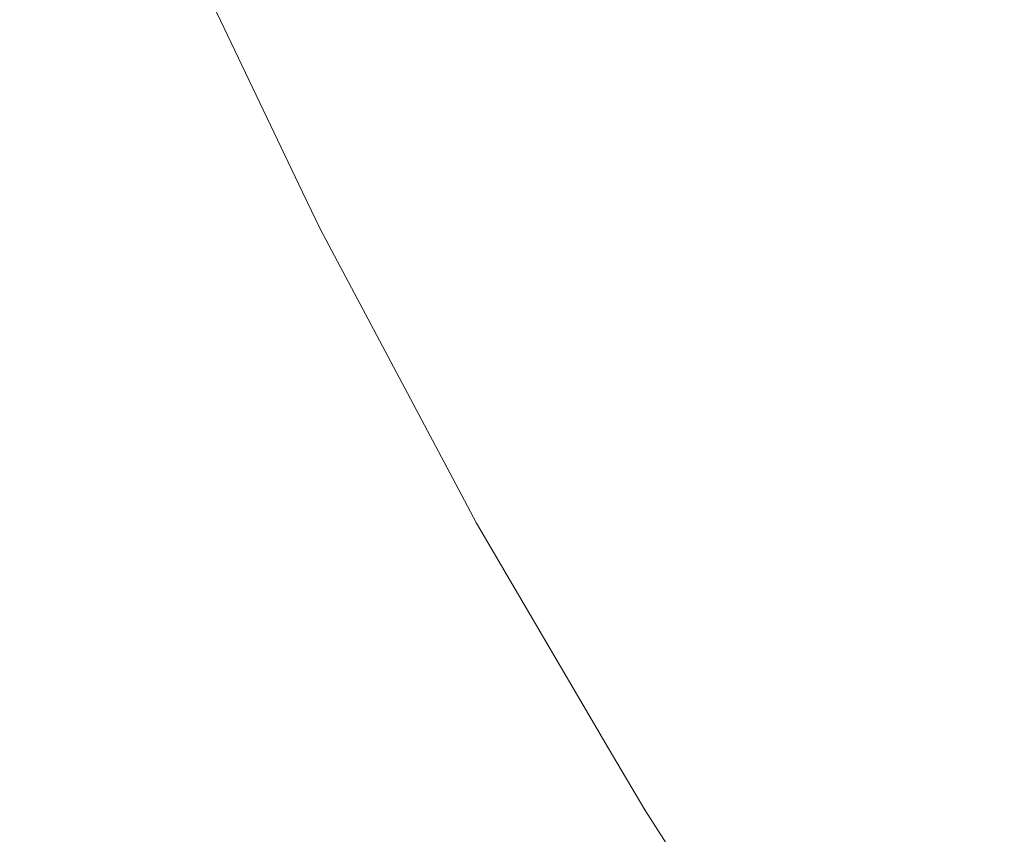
# Model space of a CAD drawing. Header units: centimetres. Extents: x -26 to 27.3, y 37.2 to 39.
# Tile 128 of 256: x -8.046 to -8.0209, y 37.5946 to 37.6154. Entities that reach past the tile are written whole.
import ezdxf

# ---------------------------------------------------------------- set-up
doc = ezdxf.new("R2010")
doc.units = ezdxf.units.CM
doc.header["$LTSCALE"] = 2.54
doc.layers.add('Lucido design-1', color=7, linetype='Continuous')

# ---------------------------------------------------------------- blocks, each defined once
blk = doc.blocks.new('Gruppo-6-1')
at = {"color": 7, "linetype": 'Continuous', "lineweight": 9}
for points in [[(-25.859734, 38.900112, -349.282667), (-25.859734, 37.300112, -349.282667), (27.240266, 37.300112, -349.282667), (27.240266, 38.900112, -349.282667)], [(-25.859734, 38.900112, -373.24943), (-25.859734, 37.300112, -373.24943), (27.240266, 37.300112, -373.24943), (27.240266, 38.900112, -373.24943)]]:
    blk.add_3dface(points, dxfattribs=at)
for points, invisible_edges in [([(-8.029242, 37.614648, -349.738739), (-8.032717, 37.621919, -349.738739), (-8.030999, 37.622695, -349.735076), (-8.027559, 37.615496, -349.735076)], 15), ([(-8.029242, 37.614648, -373.705502), (-8.032717, 37.621919, -373.705502), (-8.030999, 37.622695, -373.701839), (-8.027559, 37.615496, -373.701839)], 15), ([(-8.030789, 37.613868, -349.742473), (-8.034295, 37.621205, -349.742473), (-8.032717, 37.621919, -349.738739), (-8.029242, 37.614648, -349.738739)], 15), ([(-8.030789, 37.613868, -373.709236), (-8.034295, 37.621205, -373.709236), (-8.032717, 37.621919, -373.705502), (-8.029242, 37.614648, -373.705502)], 15), ([(-8.032195, 37.613159, -349.746272), (-8.03573, 37.620557, -349.746272), (-8.034295, 37.621205, -349.742473), (-8.030789, 37.613868, -349.742473)], 15), ([(-8.032195, 37.613159, -373.713035), (-8.03573, 37.620557, -373.713035), (-8.034295, 37.621205, -373.709236), (-8.030789, 37.613868, -373.709236)], 15), ([(-8.03346, 37.612521, -349.75013), (-8.037021, 37.619973, -349.75013), (-8.03573, 37.620557, -349.746272), (-8.032195, 37.613159, -349.746272)], 15), ([(-8.03346, 37.612521, -373.716893), (-8.037021, 37.619973, -373.716893), (-8.03573, 37.620557, -373.713035), (-8.032195, 37.613159, -373.713035)], 15), ([(-8.034582, 37.611956, -349.754038), (-8.038165, 37.619456, -349.754038), (-8.037021, 37.619973, -349.75013), (-8.03346, 37.612521, -349.75013)], 15), ([(-8.034582, 37.611956, -373.720802), (-8.038165, 37.619456, -373.720802), (-8.037021, 37.619973, -373.716893), (-8.03346, 37.612521, -373.716893)], 15), ([(-8.035558, 37.611463, -349.757992), (-8.039162, 37.619005, -349.757992), (-8.038165, 37.619456, -349.754038), (-8.034582, 37.611956, -349.754038)], 15), ([(-8.035558, 37.611463, -373.724755), (-8.039162, 37.619005, -373.724755), (-8.038165, 37.619456, -373.720802), (-8.034582, 37.611956, -373.720802)], 15), ([(-8.018097, 37.611645, -349.724578), (-8.021709, 37.618446, -349.724578), (-8.019503, 37.619558, -349.721263), (-8.01594, 37.61285, -349.721263)], 15), ([(-8.018097, 37.611645, -373.691341), (-8.021709, 37.618446, -373.691341), (-8.019503, 37.619558, -373.688027), (-8.01594, 37.61285, -373.688027)], 15), ([(-8.036388, 37.611045, -349.761983), (-8.040009, 37.618622, -349.761983), (-8.039162, 37.619005, -349.757992), (-8.035558, 37.611463, -349.757992)], 15), ([(-8.036388, 37.611045, -373.728746), (-8.040009, 37.618622, -373.728746), (-8.039162, 37.619005, -373.724755), (-8.035558, 37.611463, -373.724755)], 15), ([(-8.037071, 37.6107, -349.766006), (-8.040706, 37.618307, -349.766006), (-8.040009, 37.618622, -349.761983), (-8.036388, 37.611045, -349.761983)], 15), ([(-8.037071, 37.6107, -373.732769), (-8.040706, 37.618307, -373.732769), (-8.040009, 37.618622, -373.728746), (-8.036388, 37.611045, -373.728746)], 15), ([(-8.020131, 37.610509, -349.727989), (-8.023789, 37.617397, -349.727989), (-8.021709, 37.618446, -349.724578), (-8.018097, 37.611645, -349.724578)], 15), ([(-8.020131, 37.610509, -373.694752), (-8.023789, 37.617397, -373.694752), (-8.021709, 37.618446, -373.691341), (-8.018097, 37.611645, -373.691341)], 15), ([(-8.037606, 37.610431, -349.770053), (-8.041252, 37.618061, -349.770053), (-8.040706, 37.618307, -349.766006), (-8.037071, 37.6107, -349.766006)], 15), ([(-8.037606, 37.610431, -373.736816), (-8.041252, 37.618061, -373.736816), (-8.040706, 37.618307, -373.732769), (-8.037071, 37.6107, -373.732769)], 15), ([(-8.038229, 37.610116, -349.778192), (-8.041888, 37.617773, -349.778192), (-8.041646, 37.617883, -349.774117), (-8.037992, 37.610236, -349.774117)], 15), ([(-8.038229, 37.610116, -373.744955), (-8.041888, 37.617773, -373.744955), (-8.041646, 37.617883, -373.74088), (-8.037992, 37.610236, -373.74088)], 15), ([(-8.037992, 37.610236, -349.774117), (-8.041646, 37.617883, -349.774117), (-8.041252, 37.618061, -349.770053), (-8.037606, 37.610431, -349.770053)], 15), ([(-8.037992, 37.610236, -373.74088), (-8.041646, 37.617883, -373.74088), (-8.041252, 37.618061, -373.736816), (-8.037606, 37.610431, -373.736816)], 15), ([(-8.038762, 37.609848, -349.992612), (-8.042431, 37.617528, -349.992612), (-8.042141, 37.617659, -349.988627), (-8.038478, 37.609991, -349.988627)], 15), ([(-8.038762, 37.609848, -373.959375), (-8.042431, 37.617528, -373.959375), (-8.042141, 37.617659, -373.95539), (-8.038478, 37.609991, -373.95539)], 15), ([(-8.038478, 37.609991, -349.988627), (-8.042141, 37.617659, -349.988627), (-8.041997, 37.617724, -349.984639), (-8.038336, 37.610063, -349.984639)], 15), ([(-8.038478, 37.609991, -373.95539), (-8.042141, 37.617659, -373.95539), (-8.041997, 37.617724, -373.951402), (-8.038336, 37.610063, -373.951402)], 15), ([(-8.038336, 37.610063, -349.984639), (-8.041997, 37.617724, -349.984639), (-8.041979, 37.617732, -349.982667), (-8.038774, 37.611024, -349.982667)], 11), ([(-8.038336, 37.610063, -373.951402), (-8.041997, 37.617724, -373.951402), (-8.041979, 37.617732, -373.94943), (-8.038774, 37.611024, -373.94943)], 11), ([(-8.041979, 37.617732, -349.782667), (-8.038774, 37.611024, -349.782667), (-8.038774, 37.611024, -349.982667), (-8.041979, 37.617732, -349.982667)], 10), ([(-8.038774, 37.611024, -349.782667), (-8.041979, 37.617732, -349.782667), (-8.041978, 37.617732, -349.782122), (-8.038318, 37.610072, -349.782122)], 14), ([(-8.041979, 37.617732, -373.74943), (-8.038774, 37.611024, -373.74943), (-8.038774, 37.611024, -373.94943), (-8.041979, 37.617732, -373.94943)], 10), ([(-8.038774, 37.611024, -373.74943), (-8.041979, 37.617732, -373.74943), (-8.041978, 37.617732, -373.748885), (-8.038318, 37.610072, -373.748885)], 14), ([(-8.038318, 37.610072, -349.782122), (-8.041978, 37.617732, -349.782122), (-8.041888, 37.617773, -349.778192), (-8.038229, 37.610116, -349.778192)], 15), ([(-8.038318, 37.610072, -373.748885), (-8.041978, 37.617732, -373.748885), (-8.041888, 37.617773, -373.744955), (-8.038229, 37.610116, -373.744955)], 15), ([(-8.039188, 37.609633, -349.996586), (-8.042866, 37.617331, -349.996586), (-8.042431, 37.617528, -349.992612), (-8.038762, 37.609848, -349.992612)], 15), ([(-8.039188, 37.609633, -373.963349), (-8.042866, 37.617331, -373.963349), (-8.042431, 37.617528, -373.959375), (-8.038762, 37.609848, -373.959375)], 15), ([(-8.022038, 37.609443, -349.731491), (-8.02574, 37.616413, -349.731491), (-8.023789, 37.617397, -349.727989), (-8.020131, 37.610509, -349.727989)], 15), ([(-8.022038, 37.609443, -373.698254), (-8.02574, 37.616413, -373.698254), (-8.023789, 37.617397, -373.694752), (-8.020131, 37.610509, -373.694752)], 15), ([(-8.039757, 37.609346, -350.000543), (-8.043447, 37.617068, -350.000543), (-8.042866, 37.617331, -349.996586), (-8.039188, 37.609633, -349.996586)], 15), ([(-8.039757, 37.609346, -373.967306), (-8.043447, 37.617068, -373.967306), (-8.042866, 37.617331, -373.963349), (-8.039188, 37.609633, -373.963349)], 15), ([(-8.040468, 37.608987, -350.004477), (-8.044173, 37.61674, -350.004477), (-8.043447, 37.617068, -350.000543), (-8.039757, 37.609346, -350.000543)], 15), ([(-8.040468, 37.608987, -373.97124), (-8.044173, 37.61674, -373.97124), (-8.043447, 37.617068, -373.967306), (-8.039757, 37.609346, -373.967306)], 15), ([(-8.041321, 37.608557, -350.00838), (-8.045043, 37.616347, -350.00838), (-8.044173, 37.61674, -350.004477), (-8.040468, 37.608987, -350.004477)], 15), ([(-8.041321, 37.608557, -373.975143), (-8.045043, 37.616347, -373.975143), (-8.044173, 37.61674, -373.97124), (-8.040468, 37.608987, -373.97124)], 15), ([(-8.023816, 37.60845, -349.735076), (-8.027559, 37.615496, -349.735076), (-8.02574, 37.616413, -349.731491), (-8.022038, 37.609443, -349.731491)], 15), ([(-8.023816, 37.60845, -373.701839), (-8.027559, 37.615496, -373.701839), (-8.02574, 37.616413, -373.698254), (-8.022038, 37.609443, -373.698254)], 15), ([(-8.042315, 37.608057, -350.012247), (-8.046057, 37.615888, -350.012247), (-8.045043, 37.616347, -350.00838), (-8.041321, 37.608557, -350.00838)], 15), ([(-8.042315, 37.608057, -373.97901), (-8.046057, 37.615888, -373.97901), (-8.045043, 37.616347, -373.975143), (-8.041321, 37.608557, -373.975143)], 15), ([(-8.043448, 37.607485, -350.01607), (-8.047213, 37.615366, -350.01607), (-8.046057, 37.615888, -350.012247), (-8.042315, 37.608057, -350.012247)], 15), ([(-8.043448, 37.607485, -373.982833), (-8.047213, 37.615366, -373.982833), (-8.046057, 37.615888, -373.97901), (-8.042315, 37.608057, -373.97901)], 15), ([(-8.044719, 37.606844, -350.019843), (-8.048511, 37.61478, -350.019843), (-8.047213, 37.615366, -350.01607), (-8.043448, 37.607485, -350.01607)], 15), ([(-8.044719, 37.606844, -373.986606), (-8.048511, 37.61478, -373.986606), (-8.047213, 37.615366, -373.982833), (-8.043448, 37.607485, -373.982833)], 15), ([(-8.025462, 37.60753, -349.738739), (-8.029242, 37.614648, -349.738739), (-8.027559, 37.615496, -349.735076), (-8.023816, 37.60845, -349.735076)], 15), ([(-8.025462, 37.60753, -373.705502), (-8.029242, 37.614648, -373.705502), (-8.027559, 37.615496, -373.701839), (-8.023816, 37.60845, -373.701839)], 15), ([(-8.046126, 37.606135, -350.02356), (-8.049947, 37.61413, -350.02356), (-8.048511, 37.61478, -350.019843), (-8.044719, 37.606844, -350.019843)], 15), ([(-8.046126, 37.606135, -373.990324), (-8.049947, 37.61413, -373.990324), (-8.048511, 37.61478, -373.986606), (-8.044719, 37.606844, -373.986606)], 15), ([(-8.026974, 37.606686, -349.742473), (-8.030789, 37.613868, -349.742473), (-8.029242, 37.614648, -349.738739), (-8.025462, 37.60753, -349.738739)], 15), ([(-8.026974, 37.606686, -373.709236), (-8.030789, 37.613868, -373.709236), (-8.029242, 37.614648, -373.705502), (-8.025462, 37.60753, -373.705502)], 15), ([(-8.02835, 37.605918, -349.746272), (-8.032195, 37.613159, -349.746272), (-8.030789, 37.613868, -349.742473), (-8.026974, 37.606686, -349.742473)], 15), ([(-8.02835, 37.605918, -373.713035), (-8.032195, 37.613159, -373.713035), (-8.030789, 37.613868, -373.709236), (-8.026974, 37.606686, -373.709236)], 15), ([(-8.029586, 37.605227, -349.75013), (-8.03346, 37.612521, -349.75013), (-8.032195, 37.613159, -349.746272), (-8.02835, 37.605918, -349.746272)], 15), ([(-8.029586, 37.605227, -373.716893), (-8.03346, 37.612521, -373.716893), (-8.032195, 37.613159, -373.713035), (-8.02835, 37.605918, -373.713035)], 15), ([(-8.030683, 37.604614, -349.754038), (-8.034582, 37.611956, -349.754038), (-8.03346, 37.612521, -349.75013), (-8.029586, 37.605227, -349.75013)], 15), ([(-8.030683, 37.604614, -373.720802), (-8.034582, 37.611956, -373.720802), (-8.03346, 37.612521, -373.716893), (-8.029586, 37.605227, -373.716893)], 15), ([(-8.031637, 37.604081, -349.757992), (-8.035558, 37.611463, -349.757992), (-8.034582, 37.611956, -349.754038), (-8.030683, 37.604614, -349.754038)], 15), ([(-8.031637, 37.604081, -373.724755), (-8.035558, 37.611463, -373.724755), (-8.034582, 37.611956, -373.720802), (-8.030683, 37.604614, -373.720802)], 15), ([(-8.032449, 37.603628, -349.761983), (-8.036388, 37.611045, -349.761983), (-8.035558, 37.611463, -349.757992), (-8.031637, 37.604081, -349.757992)], 15), ([(-8.032449, 37.603628, -373.728746), (-8.036388, 37.611045, -373.728746), (-8.035558, 37.611463, -373.724755), (-8.031637, 37.604081, -373.724755)], 15), ([(-8.038774, 37.611024, -349.982667), (-8.038319, 37.610071, -349.982667), (-8.038336, 37.610063, -349.984639)], 10), ([(-8.038319, 37.610071, -349.982667), (-8.038774, 37.611024, -349.982667), (-8.038774, 37.611024, -349.782667), (-8.038319, 37.610071, -349.782667)], 10), ([(-8.038318, 37.610072, -349.782122), (-8.038319, 37.610071, -349.782667), (-8.038774, 37.611024, -349.782667)], 9), ([(-8.038774, 37.611024, -373.94943), (-8.038319, 37.610071, -373.94943), (-8.038336, 37.610063, -373.951402)], 10), ([(-8.038319, 37.610071, -373.94943), (-8.038774, 37.611024, -373.94943), (-8.038774, 37.611024, -373.74943), (-8.038319, 37.610071, -373.74943)], 10), ([(-8.038318, 37.610072, -373.748885), (-8.038319, 37.610071, -373.74943), (-8.038774, 37.611024, -373.74943)], 9), ([(-8.033116, 37.603255, -349.766006), (-8.037071, 37.6107, -349.766006), (-8.036388, 37.611045, -349.761983), (-8.032449, 37.603628, -349.761983)], 15), ([(-8.033116, 37.603255, -373.732769), (-8.037071, 37.6107, -373.732769), (-8.036388, 37.611045, -373.728746), (-8.032449, 37.603628, -373.728746)], 15), ([(-8.033639, 37.602963, -349.770053), (-8.037606, 37.610431, -349.770053), (-8.037071, 37.6107, -349.766006), (-8.033116, 37.603255, -349.766006)], 15), ([(-8.033639, 37.602963, -373.736816), (-8.037606, 37.610431, -373.736816), (-8.037071, 37.6107, -373.732769), (-8.033116, 37.603255, -373.732769)], 15), ([(-8.034017, 37.602752, -349.774117), (-8.037992, 37.610236, -349.774117), (-8.037606, 37.610431, -349.770053), (-8.033639, 37.602963, -349.770053)], 15), ([(-8.034017, 37.602752, -373.74088), (-8.037992, 37.610236, -373.74088), (-8.037606, 37.610431, -373.736816), (-8.033639, 37.602963, -373.736816)], 15), ([(-8.018044, 37.602637, -349.731491), (-8.022038, 37.609443, -349.731491), (-8.020131, 37.610509, -349.727989), (-8.016183, 37.603782, -349.727989)], 15), ([(-8.018044, 37.602637, -373.698254), (-8.022038, 37.609443, -373.698254), (-8.020131, 37.610509, -373.694752), (-8.016183, 37.603782, -373.694752)], 15), ([(-8.034354, 37.602564, -349.984639), (-8.038336, 37.610063, -349.984639), (-8.038319, 37.610071, -349.982667), (-8.035018, 37.603856, -349.982667)], 11), ([(-8.034354, 37.602564, -373.951402), (-8.038336, 37.610063, -373.951402), (-8.038319, 37.610071, -373.94943), (-8.035018, 37.603856, -373.94943)], 11), ([(-8.035018, 37.603856, -349.782667), (-8.038319, 37.610071, -349.782667), (-8.038318, 37.610072, -349.782122), (-8.034335, 37.602574, -349.782122)], 14), ([(-8.035018, 37.603856, -373.74943), (-8.038319, 37.610071, -373.74943), (-8.038318, 37.610072, -373.748885), (-8.034335, 37.602574, -373.748885)], 14), ([(-8.038319, 37.610071, -349.782667), (-8.035018, 37.603856, -349.782667), (-8.035018, 37.603856, -349.982667), (-8.038319, 37.610071, -349.982667)], 10), ([(-8.038319, 37.610071, -373.74943), (-8.035018, 37.603856, -373.74943), (-8.035018, 37.603856, -373.94943), (-8.038319, 37.610071, -373.94943)], 10), ([(-8.034335, 37.602574, -349.782122), (-8.038318, 37.610072, -349.782122), (-8.038229, 37.610116, -349.778192), (-8.034249, 37.602622, -349.778192)], 15), ([(-8.034335, 37.602574, -373.748885), (-8.038318, 37.610072, -373.748885), (-8.038229, 37.610116, -373.744955), (-8.034249, 37.602622, -373.744955)], 15), ([(-8.034249, 37.602622, -349.778192), (-8.038229, 37.610116, -349.778192), (-8.037992, 37.610236, -349.774117), (-8.034017, 37.602752, -349.774117)], 15), ([(-8.034249, 37.602622, -373.744955), (-8.038229, 37.610116, -373.744955), (-8.037992, 37.610236, -373.74088), (-8.034017, 37.602752, -373.74088)], 15), ([(-8.035186, 37.602098, -349.996586), (-8.039188, 37.609633, -349.996586), (-8.038762, 37.609848, -349.992612), (-8.034769, 37.602331, -349.992612)], 15), ([(-8.035186, 37.602098, -373.963349), (-8.039188, 37.609633, -373.963349), (-8.038762, 37.609848, -373.959375), (-8.034769, 37.602331, -373.959375)], 15), ([(-8.034769, 37.602331, -349.992612), (-8.038762, 37.609848, -349.992612), (-8.038478, 37.609991, -349.988627), (-8.034492, 37.602486, -349.988627)], 15), ([(-8.034769, 37.602331, -373.959375), (-8.038762, 37.609848, -373.959375), (-8.038478, 37.609991, -373.95539), (-8.034492, 37.602486, -373.95539)], 15), ([(-8.034492, 37.602486, -349.988627), (-8.038478, 37.609991, -349.988627), (-8.038336, 37.610063, -349.984639), (-8.034354, 37.602564, -349.984639)], 15), ([(-8.034492, 37.602486, -373.95539), (-8.038478, 37.609991, -373.95539), (-8.038336, 37.610063, -373.951402), (-8.034354, 37.602564, -373.951402)], 15), ([(-8.035743, 37.601787, -350.000543), (-8.039757, 37.609346, -350.000543), (-8.039188, 37.609633, -349.996586), (-8.035186, 37.602098, -349.996586)], 15), ([(-8.035743, 37.601787, -373.967306), (-8.039757, 37.609346, -373.967306), (-8.039188, 37.609633, -373.963349), (-8.035186, 37.602098, -373.963349)], 15), ([(-8.036438, 37.601399, -350.004477), (-8.040468, 37.608987, -350.004477), (-8.039757, 37.609346, -350.000543), (-8.035743, 37.601787, -350.000543)], 15), ([(-8.036438, 37.601399, -373.97124), (-8.040468, 37.608987, -373.97124), (-8.039757, 37.609346, -373.967306), (-8.035743, 37.601787, -373.967306)], 15), ([(-8.019778, 37.601569, -349.735076), (-8.023816, 37.60845, -349.735076), (-8.022038, 37.609443, -349.731491), (-8.018044, 37.602637, -349.731491)], 15), ([(-8.019778, 37.601569, -373.701839), (-8.023816, 37.60845, -373.701839), (-8.022038, 37.609443, -373.698254), (-8.018044, 37.602637, -373.698254)], 15), ([(-8.037272, 37.600933, -350.00838), (-8.041321, 37.608557, -350.00838), (-8.040468, 37.608987, -350.004477), (-8.036438, 37.601399, -350.004477)], 15), ([(-8.037272, 37.600933, -373.975143), (-8.041321, 37.608557, -373.975143), (-8.040468, 37.608987, -373.97124), (-8.036438, 37.601399, -373.97124)], 15), ([(-8.038243, 37.600391, -350.012247), (-8.042315, 37.608057, -350.012247), (-8.041321, 37.608557, -350.00838), (-8.037272, 37.600933, -350.00838)], 15), ([(-8.038243, 37.600391, -373.97901), (-8.042315, 37.608057, -373.97901), (-8.041321, 37.608557, -373.975143), (-8.037272, 37.600933, -373.975143)], 15), ([(-8.021384, 37.60058, -349.738739), (-8.025462, 37.60753, -349.738739), (-8.023816, 37.60845, -349.735076), (-8.019778, 37.601569, -349.735076)], 15), ([(-8.021384, 37.60058, -373.705502), (-8.025462, 37.60753, -373.705502), (-8.023816, 37.60845, -373.701839), (-8.019778, 37.601569, -373.701839)], 15), ([(-8.039351, 37.599772, -350.01607), (-8.043448, 37.607485, -350.01607), (-8.042315, 37.608057, -350.012247), (-8.038243, 37.600391, -350.012247)], 15), ([(-8.039351, 37.599772, -373.982833), (-8.043448, 37.607485, -373.982833), (-8.042315, 37.608057, -373.97901), (-8.038243, 37.600391, -373.97901)], 15), ([(-8.040594, 37.599078, -350.019843), (-8.044719, 37.606844, -350.019843), (-8.043448, 37.607485, -350.01607), (-8.039351, 37.599772, -350.01607)], 15), ([(-8.040594, 37.599078, -373.986606), (-8.044719, 37.606844, -373.986606), (-8.043448, 37.607485, -373.982833), (-8.039351, 37.599772, -373.982833)], 15), ([(-8.022858, 37.599672, -349.742473), (-8.026974, 37.606686, -349.742473), (-8.025462, 37.60753, -349.738739), (-8.021384, 37.60058, -349.738739)], 15), ([(-8.022858, 37.599672, -373.709236), (-8.026974, 37.606686, -373.709236), (-8.025462, 37.60753, -373.705502), (-8.021384, 37.60058, -373.705502)], 15), ([(-8.04197, 37.598309, -350.02356), (-8.046126, 37.606135, -350.02356), (-8.044719, 37.606844, -350.019843), (-8.040594, 37.599078, -350.019843)], 15), ([(-8.04197, 37.598309, -373.990324), (-8.046126, 37.606135, -373.990324), (-8.044719, 37.606844, -373.986606), (-8.040594, 37.599078, -373.986606)], 15), ([(-8.0242, 37.598846, -349.746272), (-8.02835, 37.605918, -349.746272), (-8.026974, 37.606686, -349.742473), (-8.022858, 37.599672, -349.742473)], 15), ([(-8.0242, 37.598846, -373.713035), (-8.02835, 37.605918, -373.713035), (-8.026974, 37.606686, -373.709236), (-8.022858, 37.599672, -373.709236)], 15), ([(-8.043478, 37.597466, -350.027215), (-8.047669, 37.605357, -350.027215), (-8.046126, 37.606135, -350.02356), (-8.04197, 37.598309, -350.02356)], 15), ([(-8.043478, 37.597466, -373.993978), (-8.047669, 37.605357, -373.993978), (-8.046126, 37.606135, -373.990324), (-8.04197, 37.598309, -373.990324)], 15), ([(-8.025406, 37.598103, -349.75013), (-8.029586, 37.605227, -349.75013), (-8.02835, 37.605918, -349.746272), (-8.0242, 37.598846, -349.746272)], 15), ([(-8.025406, 37.598103, -373.716893), (-8.029586, 37.605227, -373.716893), (-8.02835, 37.605918, -373.713035), (-8.0242, 37.598846, -373.713035)], 15), ([(-8.045115, 37.596552, -350.030801), (-8.049343, 37.604513, -350.030801), (-8.047669, 37.605357, -350.027215), (-8.043478, 37.597466, -350.027215)], 15), ([(-8.045115, 37.596552, -373.997564), (-8.049343, 37.604513, -373.997564), (-8.047669, 37.605357, -373.993978), (-8.043478, 37.597466, -373.993978)], 15), ([(-8.026475, 37.597445, -349.754038), (-8.030683, 37.604614, -349.754038), (-8.029586, 37.605227, -349.75013), (-8.025406, 37.598103, -349.75013)], 15), ([(-8.026475, 37.597445, -373.720802), (-8.030683, 37.604614, -373.720802), (-8.029586, 37.605227, -373.716893), (-8.025406, 37.598103, -373.716893)], 15), ([(-8.027407, 37.596872, -349.757992), (-8.031637, 37.604081, -349.757992), (-8.030683, 37.604614, -349.754038), (-8.026475, 37.597445, -349.754038)], 15), ([(-8.027407, 37.596872, -373.724755), (-8.031637, 37.604081, -373.724755), (-8.030683, 37.604614, -373.720802), (-8.026475, 37.597445, -373.720802)], 15), ([(-8.04688, 37.595566, -350.034311), (-8.051148, 37.603603, -350.034311), (-8.049343, 37.604513, -350.030801), (-8.045115, 37.596552, -350.030801)], 15), ([(-8.04688, 37.595566, -374.001074), (-8.051148, 37.603603, -374.001074), (-8.049343, 37.604513, -373.997564), (-8.045115, 37.596552, -373.997564)], 15), ([(-8.028198, 37.596384, -349.761983), (-8.032449, 37.603628, -349.761983), (-8.031637, 37.604081, -349.757992), (-8.027407, 37.596872, -349.757992)], 15), ([(-8.028198, 37.596384, -373.728746), (-8.032449, 37.603628, -373.728746), (-8.031637, 37.604081, -373.724755), (-8.027407, 37.596872, -373.724755)], 15), ([(-8.035018, 37.603856, -349.982667), (-8.034337, 37.602573, -349.982667), (-8.034354, 37.602564, -349.984639)], 10), ([(-8.034337, 37.602573, -349.982667), (-8.035018, 37.603856, -349.982667), (-8.035018, 37.603856, -349.782667), (-8.034337, 37.602573, -349.782667)], 10), ([(-8.034335, 37.602574, -349.782122), (-8.034337, 37.602573, -349.782667), (-8.035018, 37.603856, -349.782667)], 9), ([(-8.035018, 37.603856, -373.94943), (-8.034337, 37.602573, -373.94943), (-8.034354, 37.602564, -373.951402)], 10), ([(-8.034337, 37.602573, -373.94943), (-8.035018, 37.603856, -373.94943), (-8.035018, 37.603856, -373.74943), (-8.034337, 37.602573, -373.74943)], 10), ([(-8.034335, 37.602574, -373.748885), (-8.034337, 37.602573, -373.74943), (-8.035018, 37.603856, -373.74943)], 9), ([(-8.028849, 37.595983, -349.766006), (-8.033116, 37.603255, -349.766006), (-8.032449, 37.603628, -349.761983), (-8.028198, 37.596384, -349.761983)], 15), ([(-8.028849, 37.595983, -373.732769), (-8.033116, 37.603255, -373.732769), (-8.032449, 37.603628, -373.728746), (-8.028198, 37.596384, -373.728746)], 15), ([(-8.029359, 37.595669, -349.770053), (-8.033639, 37.602963, -349.770053), (-8.033116, 37.603255, -349.766006), (-8.028849, 37.595983, -349.766006)], 15), ([(-8.029359, 37.595669, -373.736816), (-8.033639, 37.602963, -373.736816), (-8.033116, 37.603255, -373.732769), (-8.028849, 37.595983, -373.732769)], 15), ([(-8.029728, 37.595443, -349.774117), (-8.034017, 37.602752, -349.774117), (-8.033639, 37.602963, -349.770053), (-8.029359, 37.595669, -349.770053)], 15), ([(-8.029728, 37.595443, -373.74088), (-8.034017, 37.602752, -373.74088), (-8.033639, 37.602963, -373.736816), (-8.029359, 37.595669, -373.736816)], 15), ([(-8.030191, 37.595157, -349.988627), (-8.034492, 37.602486, -349.988627), (-8.034354, 37.602564, -349.984639), (-8.030056, 37.59524, -349.984639)], 15), ([(-8.030191, 37.595157, -373.95539), (-8.034492, 37.602486, -373.95539), (-8.034354, 37.602564, -373.951402), (-8.030056, 37.59524, -373.951402)], 15), ([(-8.030056, 37.59524, -349.984639), (-8.034354, 37.602564, -349.984639), (-8.034337, 37.602573, -349.982667), (-8.030971, 37.596838, -349.982667)], 11), ([(-8.030056, 37.59524, -373.951402), (-8.034354, 37.602564, -373.951402), (-8.034337, 37.602573, -373.94943), (-8.030971, 37.596838, -373.94943)], 11), ([(-8.030971, 37.596838, -349.782667), (-8.034337, 37.602573, -349.782667), (-8.034335, 37.602574, -349.782122), (-8.030038, 37.595251, -349.782122)], 14), ([(-8.030971, 37.596838, -373.74943), (-8.034337, 37.602573, -373.74943), (-8.034335, 37.602574, -373.748885), (-8.030038, 37.595251, -373.748885)], 14), ([(-8.034337, 37.602573, -349.782667), (-8.030971, 37.596838, -349.782667), (-8.030971, 37.596838, -349.982667), (-8.034337, 37.602573, -349.982667)], 10), ([(-8.034337, 37.602573, -373.74943), (-8.030971, 37.596838, -373.74943), (-8.030971, 37.596838, -373.94943), (-8.034337, 37.602573, -373.94943)], 10), ([(-8.030038, 37.595251, -349.782122), (-8.034335, 37.602574, -349.782122), (-8.034249, 37.602622, -349.778192), (-8.029954, 37.595303, -349.778192)], 15), ([(-8.030038, 37.595251, -373.748885), (-8.034335, 37.602574, -373.748885), (-8.034249, 37.602622, -373.744955), (-8.029954, 37.595303, -373.744955)], 15), ([(-8.029954, 37.595303, -349.778192), (-8.034249, 37.602622, -349.778192), (-8.034017, 37.602752, -349.774117), (-8.029728, 37.595443, -349.774117)], 15), ([(-8.029954, 37.595303, -373.744955), (-8.034249, 37.602622, -373.744955), (-8.034017, 37.602752, -373.74088), (-8.029728, 37.595443, -373.74088)], 15), ([(-8.030868, 37.59474, -349.996586), (-8.035186, 37.602098, -349.996586), (-8.034769, 37.602331, -349.992612), (-8.030462, 37.594991, -349.992612)], 15), ([(-8.030868, 37.59474, -373.963349), (-8.035186, 37.602098, -373.963349), (-8.034769, 37.602331, -373.959375), (-8.030462, 37.594991, -373.959375)], 15), ([(-8.030462, 37.594991, -349.992612), (-8.034769, 37.602331, -349.992612), (-8.034492, 37.602486, -349.988627), (-8.030191, 37.595157, -349.988627)], 15), ([(-8.030462, 37.594991, -373.959375), (-8.034769, 37.602331, -373.959375), (-8.034492, 37.602486, -373.95539), (-8.030191, 37.595157, -373.95539)], 15), ([(-8.031411, 37.594406, -350.000543), (-8.035743, 37.601787, -350.000543), (-8.035186, 37.602098, -349.996586), (-8.030868, 37.59474, -349.996586)], 15), ([(-8.031411, 37.594406, -373.967306), (-8.035743, 37.601787, -373.967306), (-8.035186, 37.602098, -373.963349), (-8.030868, 37.59474, -373.963349)], 15), ([(-8.032089, 37.593988, -350.004477), (-8.036438, 37.601399, -350.004477), (-8.035743, 37.601787, -350.000543), (-8.031411, 37.594406, -350.000543)], 15), ([(-8.032089, 37.593988, -373.97124), (-8.036438, 37.601399, -373.97124), (-8.035743, 37.601787, -373.967306), (-8.031411, 37.594406, -373.967306)], 15), ([(-8.017014, 37.593809, -349.738739), (-8.021384, 37.60058, -349.738739), (-8.019778, 37.601569, -349.735076), (-8.015452, 37.594865, -349.735076)], 15), ([(-8.017014, 37.593809, -373.705502), (-8.021384, 37.60058, -373.705502), (-8.019778, 37.601569, -373.701839), (-8.015452, 37.594865, -373.701839)], 15), ([(-8.032903, 37.593488, -350.00838), (-8.037272, 37.600933, -350.00838), (-8.036438, 37.601399, -350.004477), (-8.032089, 37.593988, -350.004477)], 15), ([(-8.032903, 37.593488, -373.975143), (-8.037272, 37.600933, -373.975143), (-8.036438, 37.601399, -373.97124), (-8.032089, 37.593988, -373.97124)], 15), ([(-8.03385, 37.592904, -350.012247), (-8.038243, 37.600391, -350.012247), (-8.037272, 37.600933, -350.00838), (-8.032903, 37.593488, -350.00838)], 15), ([(-8.03385, 37.592904, -373.97901), (-8.038243, 37.600391, -373.97901), (-8.037272, 37.600933, -373.975143), (-8.032903, 37.593488, -373.975143)], 15), ([(-8.018449, 37.592839, -349.742473), (-8.022858, 37.599672, -349.742473), (-8.021384, 37.60058, -349.738739), (-8.017014, 37.593809, -349.738739)], 15), ([(-8.018449, 37.592839, -373.709236), (-8.022858, 37.599672, -373.709236), (-8.021384, 37.60058, -373.705502), (-8.017014, 37.593809, -373.705502)], 15), ([(-8.034931, 37.592239, -350.01607), (-8.039351, 37.599772, -350.01607), (-8.038243, 37.600391, -350.012247), (-8.03385, 37.592904, -350.012247)], 15), ([(-8.034931, 37.592239, -373.982833), (-8.039351, 37.599772, -373.982833), (-8.038243, 37.600391, -373.97901), (-8.03385, 37.592904, -373.97901)], 15), ([(-8.036143, 37.591493, -350.019843), (-8.040594, 37.599078, -350.019843), (-8.039351, 37.599772, -350.01607), (-8.034931, 37.592239, -350.01607)], 15), ([(-8.036143, 37.591493, -373.986606), (-8.040594, 37.599078, -373.986606), (-8.039351, 37.599772, -373.982833), (-8.034931, 37.592239, -373.982833)], 15), ([(-8.019754, 37.591957, -349.746272), (-8.0242, 37.598846, -349.746272), (-8.022858, 37.599672, -349.742473), (-8.018449, 37.592839, -349.742473)], 15), ([(-8.019754, 37.591957, -373.713035), (-8.0242, 37.598846, -373.713035), (-8.022858, 37.599672, -373.709236), (-8.018449, 37.592839, -373.709236)], 15), ([(-8.037485, 37.590666, -350.02356), (-8.04197, 37.598309, -350.02356), (-8.040594, 37.599078, -350.019843), (-8.036143, 37.591493, -350.019843)], 15), ([(-8.037485, 37.590666, -373.990324), (-8.04197, 37.598309, -373.990324), (-8.040594, 37.599078, -373.986606), (-8.036143, 37.591493, -373.986606)], 15), ([(-8.020927, 37.591164, -349.75013), (-8.025406, 37.598103, -349.75013), (-8.0242, 37.598846, -349.746272), (-8.019754, 37.591957, -349.746272)], 15), ([(-8.020927, 37.591164, -373.716893), (-8.025406, 37.598103, -373.716893), (-8.0242, 37.598846, -373.713035), (-8.019754, 37.591957, -373.713035)], 15), ([(-8.038956, 37.589761, -350.027215), (-8.043478, 37.597466, -350.027215), (-8.04197, 37.598309, -350.02356), (-8.037485, 37.590666, -350.02356)], 15), ([(-8.038956, 37.589761, -373.993978), (-8.043478, 37.597466, -373.993978), (-8.04197, 37.598309, -373.990324), (-8.037485, 37.590666, -373.990324)], 15), ([(-8.021968, 37.590461, -349.754038), (-8.026475, 37.597445, -349.754038), (-8.025406, 37.598103, -349.75013), (-8.020927, 37.591164, -349.75013)], 15), ([(-8.021968, 37.590461, -373.720802), (-8.026475, 37.597445, -373.720802), (-8.025406, 37.598103, -373.716893), (-8.020927, 37.591164, -373.716893)], 15), ([(-8.040553, 37.588777, -350.030801), (-8.045115, 37.596552, -350.030801), (-8.043478, 37.597466, -350.027215), (-8.038956, 37.589761, -350.027215)], 15), ([(-8.040553, 37.588777, -373.997564), (-8.045115, 37.596552, -373.997564), (-8.043478, 37.597466, -373.993978), (-8.038956, 37.589761, -373.993978)], 15), ([(-8.022874, 37.589848, -349.757992), (-8.027407, 37.596872, -349.757992), (-8.026475, 37.597445, -349.754038), (-8.021968, 37.590461, -349.754038)], 15), ([(-8.022874, 37.589848, -373.724755), (-8.027407, 37.596872, -373.724755), (-8.026475, 37.597445, -373.720802), (-8.021968, 37.590461, -373.720802)], 15), ([(-8.030971, 37.596838, -349.982667), (-8.03004, 37.595251, -349.982667), (-8.030056, 37.59524, -349.984639)], 10), ([(-8.03004, 37.595251, -349.982667), (-8.030971, 37.596838, -349.982667), (-8.030971, 37.596838, -349.782667), (-8.03004, 37.595251, -349.782667)], 10), ([(-8.030038, 37.595251, -349.782122), (-8.03004, 37.595251, -349.782667), (-8.030971, 37.596838, -349.782667)], 9), ([(-8.030971, 37.596838, -373.94943), (-8.03004, 37.595251, -373.94943), (-8.030056, 37.59524, -373.951402)], 10), ([(-8.03004, 37.595251, -373.94943), (-8.030971, 37.596838, -373.94943), (-8.030971, 37.596838, -373.74943), (-8.03004, 37.595251, -373.74943)], 10), ([(-8.030038, 37.595251, -373.748885), (-8.03004, 37.595251, -373.74943), (-8.030971, 37.596838, -373.74943)], 9), ([(-8.023644, 37.589328, -349.761983), (-8.028198, 37.596384, -349.761983), (-8.027407, 37.596872, -349.757992), (-8.022874, 37.589848, -349.757992)], 15), ([(-8.023644, 37.589328, -373.728746), (-8.028198, 37.596384, -373.728746), (-8.027407, 37.596872, -373.724755), (-8.022874, 37.589848, -373.724755)], 15), ([(-8.042274, 37.587717, -350.034311), (-8.04688, 37.595566, -350.034311), (-8.045115, 37.596552, -350.030801), (-8.040553, 37.588777, -350.030801)], 15), ([(-8.042274, 37.587717, -374.001074), (-8.04688, 37.595566, -374.001074), (-8.045115, 37.596552, -373.997564), (-8.040553, 37.588777, -373.997564)], 15), ([(-8.024278, 37.5889, -349.766006), (-8.028849, 37.595983, -349.766006), (-8.028198, 37.596384, -349.761983), (-8.023644, 37.589328, -349.761983)], 15), ([(-8.024278, 37.5889, -373.732769), (-8.028849, 37.595983, -373.732769), (-8.028198, 37.596384, -373.728746), (-8.023644, 37.589328, -373.728746)], 15), ([(-8.024774, 37.588564, -349.770053), (-8.029359, 37.595669, -349.770053), (-8.028849, 37.595983, -349.766006), (-8.024278, 37.5889, -349.766006)], 15), ([(-8.024774, 37.588564, -373.736816), (-8.029359, 37.595669, -373.736816), (-8.028849, 37.595983, -373.732769), (-8.024278, 37.5889, -373.732769)], 15), ([(-8.044117, 37.586583, -350.037741), (-8.048769, 37.59451, -350.037741), (-8.04688, 37.595566, -350.034311), (-8.042274, 37.587717, -350.034311)], 15), ([(-8.044117, 37.586583, -374.004504), (-8.048769, 37.59451, -374.004504), (-8.04688, 37.595566, -374.001074), (-8.042274, 37.587717, -374.001074)], 15), ([(-8.025132, 37.588322, -349.774117), (-8.029728, 37.595443, -349.774117), (-8.029359, 37.595669, -349.770053), (-8.024774, 37.588564, -349.770053)], 15), ([(-8.025132, 37.588322, -373.74088), (-8.029728, 37.595443, -373.74088), (-8.029359, 37.595669, -373.736816), (-8.024774, 37.588564, -373.736816)], 15), ([(-8.025583, 37.588017, -349.988627), (-8.030191, 37.595157, -349.988627), (-8.030056, 37.59524, -349.984639), (-8.025452, 37.588106, -349.984639)], 15), ([(-8.025583, 37.588017, -373.95539), (-8.030191, 37.595157, -373.95539), (-8.030056, 37.59524, -373.951402), (-8.025452, 37.588106, -373.951402)], 15), ([(-8.025452, 37.588106, -349.984639), (-8.030056, 37.59524, -349.984639), (-8.03004, 37.595251, -349.982667), (-8.02664, 37.589983, -349.982667)], 11), ([(-8.025452, 37.588106, -373.951402), (-8.030056, 37.59524, -373.951402), (-8.03004, 37.595251, -373.94943), (-8.02664, 37.589983, -373.94943)], 11), ([(-8.03004, 37.595251, -349.782667), (-8.02664, 37.589983, -349.782667), (-8.02664, 37.589983, -349.982667), (-8.03004, 37.595251, -349.982667)], 10), ([(-8.02664, 37.589983, -349.782667), (-8.03004, 37.595251, -349.782667), (-8.030038, 37.595251, -349.782122), (-8.025434, 37.588118, -349.782122)], 14), ([(-8.03004, 37.595251, -373.74943), (-8.02664, 37.589983, -373.74943), (-8.02664, 37.589983, -373.94943), (-8.03004, 37.595251, -373.94943)], 10), ([(-8.02664, 37.589983, -373.74943), (-8.03004, 37.595251, -373.74943), (-8.030038, 37.595251, -373.748885), (-8.025434, 37.588118, -373.748885)], 14), ([(-8.025434, 37.588118, -349.782122), (-8.030038, 37.595251, -349.782122), (-8.029954, 37.595303, -349.778192), (-8.025353, 37.588173, -349.778192)], 15), ([(-8.025434, 37.588118, -373.748885), (-8.030038, 37.595251, -373.748885), (-8.029954, 37.595303, -373.744955), (-8.025353, 37.588173, -373.744955)], 15), ([(-8.025353, 37.588173, -349.778192), (-8.029954, 37.595303, -349.778192), (-8.029728, 37.595443, -349.774117), (-8.025132, 37.588322, -349.774117)], 15), ([(-8.025353, 37.588173, -373.744955), (-8.029954, 37.595303, -373.744955), (-8.029728, 37.595443, -373.74088), (-8.025132, 37.588322, -373.74088)], 15), ([(-8.026242, 37.587572, -349.996586), (-8.030868, 37.59474, -349.996586), (-8.030462, 37.594991, -349.992612), (-8.025846, 37.587839, -349.992612)], 15), ([(-8.026242, 37.587572, -373.963349), (-8.030868, 37.59474, -373.963349), (-8.030462, 37.594991, -373.959375), (-8.025846, 37.587839, -373.959375)], 15), ([(-8.025846, 37.587839, -349.992612), (-8.030462, 37.594991, -349.992612), (-8.030191, 37.595157, -349.988627), (-8.025583, 37.588017, -349.988627)], 15), ([(-8.025846, 37.587839, -373.959375), (-8.030462, 37.594991, -373.959375), (-8.030191, 37.595157, -373.95539), (-8.025583, 37.588017, -373.95539)], 15), ([(-8.02677, 37.587215, -350.000543), (-8.031411, 37.594406, -350.000543), (-8.030868, 37.59474, -349.996586), (-8.026242, 37.587572, -349.996586)], 15), ([(-8.02677, 37.587215, -373.967306), (-8.031411, 37.594406, -373.967306), (-8.030868, 37.59474, -373.963349), (-8.026242, 37.587572, -373.963349)], 15)]:
    blk.add_3dface(points, dxfattribs=dict(at, invisible_edges=invisible_edges))

msp = doc.modelspace()

# ---------------------------------------------------------------- block references
at = {"layer": 'Lucido design-1', "color": 7}
msp.add_blockref('Gruppo-6-1', (0, 0), dxfattribs=at)

doc.saveas('drawing.dxf')
